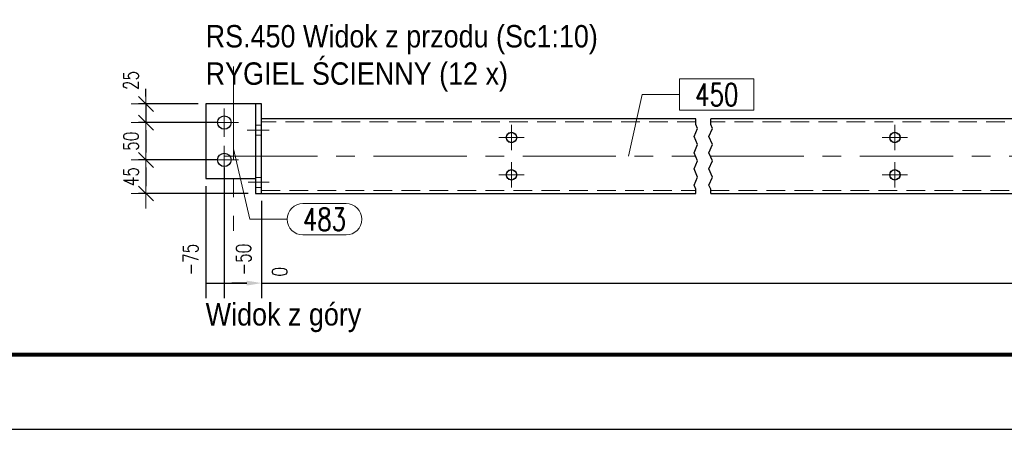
# Model space of a CAD drawing. Header units: millimetres. Extents: x -876 to 136, y 14938 to 15607.
# Tile 19 of 46: x -399 to -267, y 14938 to 14993. Entities that reach past the tile are written whole.
import ezdxf

# ---------------------------------------------------------------- set-up
doc = ezdxf.new("R2010")
doc.units = ezdxf.units.MM
doc.header["$LTSCALE"] = 10
doc.linetypes.add('HIDDEN', pattern=[0.375, 0.25, -0.125])
doc.linetypes.add('MITTE', pattern=[2, 1.25, -0.25, 0.25, -0.25])
doc.layers.get('Defpoints').update_dxf_attribs({"color": 1})
doc.layers.add('_FORMATKA', color=8, linetype='Continuous', plot=False)
for name, color, linetype, lineweight in [('_RAMKA', 7, 'Continuous', 35), ('PS_Bolt', 4, 'Continuous', 13), ('PS_DIM', 4, 'Continuous', 13), ('PS_Hidden', 2, 'HIDDEN', 9), ('PS_Mid', 5, 'MITTE', 15), ('PS_Pos', 1, 'Continuous', 15), ('PS_Shape', 161, 'Continuous', 30), ('PS_SOLID', 7, 'Continuous', 30), ('PS_TEXT', 3, 'Continuous', 18)]:
    doc.layers.add(name, color=color, linetype=linetype, lineweight=lineweight)
doc.styles.add('gil', font='txt', dxfattribs={"width": 0.9})
doc.styles.add('simplex', font='simplex.shx', dxfattribs={"width": 0.75})
doc.dimstyles.new('1_10_GŁ_DS1-LS10', dxfattribs={"dimtxt": 2, "dimasz": 2, "dimexe": 2, "dimexo": 1, "dimgap": 1, "dimtad": 1, "dimjust": 4, "dimdec": 0, "dimlfac": 10, "dimtxsty": 'simplex', "dimblk1": 'NONE', "dimsah": 1, "dimcen": 2, "dimclrd": 256, "dimclre": 256, "dimclrt": 3, "dimadec": 1, "dimazin": 0, "dimtfac": 1, "dimtdec": 0, "dimtmove": 2, "dimatfit": 3, "dimfxl": 1, "dimarcsym": 0})
doc.dimstyles.new('1_10_SC', dxfattribs={"dimtxt": 2, "dimasz": 1, "dimexe": 1, "dimexo": 1, "dimgap": 1, "dimtad": 1, "dimdec": 0, "dimlfac": 10, "dimtxsty": 'simplex', "dimblk": 'dimznak', "dimcen": 2, "dimclrd": 256, "dimclre": 256, "dimclrt": 3, "dimadec": 1, "dimazin": 0, "dimtfac": 1, "dimtdec": 0, "dimtix": 1, "dimtmove": 2, "dimatfit": 3, "dimldrblk": 'dim-grot', "dimfxl": 1, "dimarcsym": 0})

# ---------------------------------------------------------------- blocks, each defined once
blk = doc.blocks.new('dimznak')
at = {"color": 0}
for points in [[(0, 2), (0, -2)], [(-2, 0), (2, 0)]]:
    blk.add_lwpolyline(points, dxfattribs=at)
at = {"color": 2}
blk.add_lwpolyline([(1, 1), (-1, -1)], dxfattribs=at)
blk = doc.blocks.new('*D188')
at = {"layer": 'Defpoints', "color": 0, "transparency": 16777216}
for p in [(-374.32, 14981.35), (-382.32, 14978.85), (-371.82, 14978.85)]:
    blk.add_point(p, dxfattribs=at)
at = {"layer": 'PS_DIM', "lineweight": -2, "transparency": 16777216}
for p, q in [((-382.32, 14982.35), (-382.32, 14983.35)), ((-375.32, 14981.35), (-383.32, 14981.35)), ((-382.32, 14981.35), (-382.32, 14978.85)), ((-372.82, 14978.85), (-383.32, 14978.85)), ((-382.32, 14977.85), (-382.32, 14976.85))]:
    blk.add_line(p, q, dxfattribs=at)
for p, rotation in [((-382.32, 14981.35), 270), ((-382.32, 14978.85), 90)]:
    blk.add_blockref('dimznak', p, dxfattribs=dict(at, rotation=rotation))
at = {"layer": 'PS_DIM', "color": 3, "transparency": 16777216, "insert": (-384.32, 14984.49), "char_height": 2, "attachment_point": 5, "rotation": 90, "style": 'simplex'}
blk.add_mtext('25', dxfattribs=at)
blk = doc.blocks.new('dim-grot')
blk.add_hatch(color=256).paths.add_polyline_path([(0, 0), (-2, 0.5), (-2, -0.5)])
blk.add_lwpolyline([(0, 0), (-2, 0.5), (-2, -0.5), (0, 0)])
blk = doc.blocks.new('*D189')
at = {"layer": 'Defpoints', "color": 0, "transparency": 16777216}
for p in [(-371.82, 14978.85), (-382.32, 14973.85), (-371.82, 14973.85)]:
    blk.add_point(p, dxfattribs=at)
at = {"layer": 'PS_DIM', "lineweight": -2, "transparency": 16777216}
for p, q in [((-372.82, 14978.85), (-383.32, 14978.85)), ((-382.32, 14977.85), (-382.32, 14974.85)), ((-372.82, 14973.85), (-383.32, 14973.85))]:
    blk.add_line(p, q, dxfattribs=at)
for p, rotation in [((-382.32, 14978.85), 90), ((-382.32, 14973.85), 270)]:
    blk.add_blockref('dimznak', p, dxfattribs=dict(at, rotation=rotation))
at = {"layer": 'PS_DIM', "color": 3, "transparency": 16777216, "insert": (-384.32, 14976.35), "char_height": 2, "attachment_point": 5, "rotation": 90, "style": 'simplex'}
blk.add_mtext('50', dxfattribs=at)
blk = doc.blocks.new('*D190')
at = {"layer": 'Defpoints', "color": 0, "transparency": 16777216}
for p in [(-371.82, 14973.85), (-382.32, 14969.35), (-367.62, 14969.35)]:
    blk.add_point(p, dxfattribs=at)
at = {"layer": 'PS_DIM', "lineweight": -2, "transparency": 16777216}
for p, q in [((-372.82, 14973.85), (-383.32, 14973.85)), ((-382.32, 14972.85), (-382.32, 14970.35)), ((-368.62, 14969.35), (-383.32, 14969.35))]:
    blk.add_line(p, q, dxfattribs=at)
for p, rotation in [((-382.32, 14973.85), 90), ((-382.32, 14969.35), 270)]:
    blk.add_blockref('dimznak', p, dxfattribs=dict(at, rotation=rotation))
at = {"layer": 'PS_DIM', "color": 3, "transparency": 16777216, "insert": (-384.32, 14971.6), "char_height": 2, "attachment_point": 5, "rotation": 90, "style": 'simplex'}
blk.add_mtext('45', dxfattribs=at)
blk = doc.blocks.new('*D285')
at = {"layer": 'Defpoints', "color": 0, "transparency": 16777216}
for p in [(-374.32, 14971.35), (-366.82, 14969.35), (-366.82, 14957.35)]:
    blk.add_point(p, dxfattribs=at)
at = {"layer": 'PS_DIM', "lineweight": -2, "transparency": 16777216}
for p, q in [((-374.32, 14970.35), (-374.32, 14955.35)), ((-366.82, 14968.35), (-366.82, 14955.35)), ((-374.32, 14957.35), (-368.82, 14957.35))]:
    blk.add_line(p, q, dxfattribs=at)
at = {"layer": 'PS_DIM', "transparency": 16777216}
blk.add_solid([(-368.82, 14957.68), (-368.82, 14957.02), (-366.82, 14957.35)], dxfattribs=at)
at = {"layer": 'PS_DIM', "color": 3, "transparency": 16777216, "insert": (-376.34, 14960.51), "char_height": 2, "attachment_point": 5, "rotation": 90, "style": 'simplex'}
blk.add_mtext('-75', dxfattribs=at)
blk = doc.blocks.new('_None')
blk = doc.blocks.new('*D286')
at = {"layer": 'Defpoints', "color": 0, "transparency": 16777216}
for p in [(-371.82, 14973.85), (-366.82, 14969.35), (-366.82, 14957.35)]:
    blk.add_point(p, dxfattribs=at)
at = {"layer": 'PS_DIM', "lineweight": -2, "transparency": 16777216}
for p, q in [((-371.82, 14972.85), (-371.82, 14955.35)), ((-366.82, 14968.35), (-366.82, 14955.35)), ((-371.82, 14957.35), (-368.82, 14957.35))]:
    blk.add_line(p, q, dxfattribs=at)
at = {"layer": 'PS_DIM', "transparency": 16777216}
blk.add_solid([(-368.82, 14957.68), (-368.82, 14957.02), (-366.82, 14957.35)], dxfattribs=at)
at = {"layer": 'PS_DIM', "color": 3, "transparency": 16777216, "insert": (-369.24, 14960.51), "char_height": 2, "attachment_point": 5, "rotation": 90, "style": 'simplex'}
blk.add_mtext('-50', dxfattribs=at)
blk = doc.blocks.new('*D287')
at = {"layer": 'Defpoints', "color": 0, "transparency": 16777216}
for p in [(-366.82, 14969.35), (-366.82, 14969.35), (-366.82, 14957.35)]:
    blk.add_point(p, dxfattribs=at)
at = {"layer": 'PS_DIM', "lineweight": -2, "transparency": 16777216}
for p, q in [((-366.82, 14968.35), (-366.82, 14955.35)), ((-366.82, 14968.35), (-366.82, 14955.35)), ((-368.82, 14957.35), (-370.82, 14957.35)), ((-366.82, 14957.35), (-364.82, 14957.35))]:
    blk.add_line(p, q, dxfattribs=at)
at = {"layer": 'PS_DIM', "transparency": 16777216}
blk.add_solid([(-368.82, 14957.68), (-368.82, 14957.02), (-366.82, 14957.35)], dxfattribs=at)
at = {"layer": 'PS_DIM', "color": 3, "transparency": 16777216, "insert": (-364.4, 14958.87), "char_height": 2, "attachment_point": 5, "rotation": 90, "style": 'simplex'}
blk.add_mtext('0', dxfattribs=at)
blk = doc.blocks.new('*D288')
at = {"layer": 'Defpoints', "color": 0, "transparency": 16777216}
for p in [(-243.42, 14973.85), (-366.82, 14969.35), (-243.42, 14957.35)]:
    blk.add_point(p, dxfattribs=at)
at = {"layer": 'PS_DIM', "lineweight": -2, "transparency": 16777216}
for p, q in [((-243.42, 14972.85), (-243.42, 14955.35)), ((-366.82, 14968.35), (-366.82, 14955.35)), ((-366.82, 14957.35), (-245.42, 14957.35))]:
    blk.add_line(p, q, dxfattribs=at)
at = {"layer": 'PS_DIM', "transparency": 16777216}
blk.add_solid([(-245.42, 14957.68), (-245.42, 14957.02), (-243.42, 14957.35)], dxfattribs=at)
at = {"layer": 'PS_DIM', "color": 3, "transparency": 16777216, "insert": (-245.44, 14961.01), "char_height": 2, "attachment_point": 5, "rotation": 90, "style": 'simplex'}
blk.add_mtext('4870', dxfattribs=at)
blk = doc.blocks.new('*D289')
at = {"layer": 'Defpoints', "color": 0, "transparency": 16777216}
for p in [(-240.92, 14971.35), (-366.82, 14969.35), (-240.92, 14957.35)]:
    blk.add_point(p, dxfattribs=at)
at = {"layer": 'PS_DIM', "lineweight": -2, "transparency": 16777216}
for p, q in [((-240.92, 14970.35), (-240.92, 14955.35)), ((-366.82, 14968.35), (-366.82, 14955.35)), ((-366.82, 14957.35), (-242.92, 14957.35))]:
    blk.add_line(p, q, dxfattribs=at)
at = {"layer": 'PS_DIM', "transparency": 16777216}
blk.add_solid([(-242.92, 14957.68), (-242.92, 14957.02), (-240.92, 14957.35)], dxfattribs=at)
at = {"layer": 'PS_DIM', "color": 3, "transparency": 16777216, "insert": (-238.9, 14961.01), "char_height": 2, "attachment_point": 5, "rotation": 90, "style": 'simplex'}
blk.add_mtext('4895', dxfattribs=at)
blk = doc.blocks.new('*U444')
at = {"layer": '_FORMATKA', "lineweight": -3}
blk.add_lwpolyline([(-1000, 0), (0, 0), (0, 594), (-1000, 594)], close=True, dxfattribs=at)
at = {"layer": '_RAMKA', "lineweight": -3, "const_width": 0.5}
blk.add_lwpolyline([(-970, 10), (-10, 10), (-10, 584), (-970, 584)], close=True, dxfattribs=at)
blk = doc.blocks.new('*X760')
at = {"color": 3, "style": 'gil', "width": 0.9}
for s, p in [('RS.450 Widok z przodu (Sc1:10)', (-374.32, 14988.91)), ('RYGIEL ŚCIENNY (12 x)', (-374.32, 14983.91))]:
    blk.add_text(s, height=3, dxfattribs=at).set_placement(p)
blk = doc.blocks.new('*X763')
at = {"color": 4, "linetype": 'Continuous'}
blk.add_line((-371.82, 14973.85), (-371.82, 14973.85), dxfattribs=at)
blk.add_line((-371.82, 14973.85), (-371.82, 14973.85), dxfattribs=at)
blk.add_line((-371.82, 14973.85), (-371.82, 14973.85), dxfattribs=at)
blk.add_line((-371.82, 14973.85), (-371.82, 14973.85), dxfattribs=at)
blk.add_line((-371.82, 14973.85), (-371.82, 14973.85), dxfattribs=at)
blk = doc.blocks.new('*X764')
at = {"color": 4, "linetype": 'Continuous'}
blk.add_line((-371.82, 14978.85), (-371.82, 14978.85), dxfattribs=at)
blk.add_line((-371.82, 14978.85), (-371.82, 14978.85), dxfattribs=at)
blk.add_line((-371.82, 14978.85), (-371.82, 14978.85), dxfattribs=at)
blk.add_line((-371.82, 14978.85), (-371.82, 14978.85), dxfattribs=at)
blk.add_line((-371.82, 14978.85), (-371.82, 14978.85), dxfattribs=at)
blk = doc.blocks.new('*X767')
at = {"color": 1}
for p, q in [((-308.62, 14978.61), (-308.62, 14979.35)), ((-306.62, 14978.61), (-306.62, 14979.35)), ((-308.85, 14976.98), (-308.39, 14978.07)), ((-308.39, 14978.07), (-308.62, 14978.61)), ((-306.85, 14976.98), (-306.39, 14978.07)), ((-306.39, 14978.07), (-306.62, 14978.61)), ((-308.39, 14975.9), (-308.85, 14976.98)), ((-306.39, 14975.9), (-306.85, 14976.98)), ((-308.85, 14974.81), (-308.39, 14975.9)), ((-308.39, 14973.73), (-308.85, 14974.81)), ((-306.85, 14974.81), (-306.39, 14975.9)), ((-306.39, 14973.73), (-306.85, 14974.81)), ((-308.85, 14972.65), (-308.39, 14973.73)), ((-306.85, 14972.65), (-306.39, 14973.73)), ((-308.39, 14971.56), (-308.85, 14972.65)), ((-306.39, 14971.56), (-306.85, 14972.65)), ((-308.85, 14970.48), (-308.39, 14971.56)), ((-306.85, 14970.48), (-306.39, 14971.56)), ((-308.62, 14969.94), (-308.85, 14970.48)), ((-308.62, 14969.35), (-308.62, 14969.94)), ((-306.62, 14969.94), (-306.85, 14970.48)), ((-306.62, 14969.35), (-306.62, 14969.94))]:
    blk.add_line(p, q, dxfattribs=at)
at = {"layer": 'PS_Hidden', "color": 2, "linetype": 'HIDDEN'}
for p, q in [((-308.62, 14978.95), (-366.82, 14978.95)), ((-248.42, 14978.95), (-306.62, 14978.95)), ((-366.82, 14978.51), (-367.62, 14978.51)), ((-333.75, 14977.36), (-333.67, 14977.46)), ((-333.67, 14977.46), (-333.55, 14977.48)), ((-333.32, 14977.52), (-333.2, 14977.54)), ((-333.2, 14977.54), (-333.09, 14977.48)), ((-282.35, 14977.36), (-282.27, 14977.46)), ((-282.27, 14977.46), (-282.15, 14977.48)), ((-281.92, 14977.52), (-281.8, 14977.54)), ((-281.8, 14977.54), (-281.69, 14977.48)), ((-367.62, 14977.15), (-366.82, 14977.15)), ((-333.98, 14977.09), (-333.9, 14977.18)), ((-333.98, 14976.97), (-333.98, 14977.09)), ((-333.98, 14976.61), (-333.98, 14976.73)), ((-333.9, 14976.52), (-333.98, 14976.61)), ((-333.67, 14976.24), (-333.75, 14976.34)), ((-333.55, 14976.22), (-333.67, 14976.24)), ((-333.2, 14976.16), (-333.32, 14976.18)), ((-333.09, 14976.22), (-333.2, 14976.16)), ((-332.89, 14977.36), (-332.79, 14977.3)), ((-332.79, 14976.4), (-332.89, 14976.34)), ((-332.79, 14977.3), (-332.74, 14977.18)), ((-332.74, 14976.52), (-332.79, 14976.4)), ((-332.67, 14976.97), (-332.62, 14976.85)), ((-332.62, 14976.85), (-332.67, 14976.73)), ((-282.58, 14977.09), (-282.5, 14977.18)), ((-282.58, 14976.97), (-282.58, 14977.09)), ((-282.58, 14976.61), (-282.58, 14976.73)), ((-282.5, 14976.52), (-282.58, 14976.61)), ((-282.27, 14976.24), (-282.35, 14976.34)), ((-282.15, 14976.22), (-282.27, 14976.24)), ((-281.8, 14976.16), (-281.92, 14976.18)), ((-281.69, 14976.22), (-281.8, 14976.16)), ((-281.49, 14977.36), (-281.39, 14977.3)), ((-281.39, 14976.4), (-281.49, 14976.34)), ((-281.39, 14977.3), (-281.34, 14977.18)), ((-281.34, 14976.52), (-281.39, 14976.4)), ((-281.27, 14976.97), (-281.22, 14976.85)), ((-281.22, 14976.85), (-281.27, 14976.73)), ((-333.98, 14972.09), (-333.9, 14972.18)), ((-333.75, 14972.36), (-333.67, 14972.46)), ((-333.67, 14972.46), (-333.55, 14972.48)), ((-333.32, 14972.52), (-333.2, 14972.54)), ((-333.2, 14972.54), (-333.09, 14972.48)), ((-332.89, 14972.36), (-332.79, 14972.3)), ((-332.79, 14972.3), (-332.74, 14972.18)), ((-282.58, 14972.09), (-282.5, 14972.18)), ((-282.35, 14972.36), (-282.27, 14972.46)), ((-282.27, 14972.46), (-282.15, 14972.48)), ((-281.92, 14972.52), (-281.8, 14972.54)), ((-281.8, 14972.54), (-281.69, 14972.48)), ((-281.49, 14972.36), (-281.39, 14972.3)), ((-281.39, 14972.3), (-281.34, 14972.18)), ((-366.82, 14971.51), (-367.62, 14971.51)), ((-333.98, 14971.97), (-333.98, 14972.09)), ((-333.98, 14971.61), (-333.98, 14971.73)), ((-333.9, 14971.52), (-333.98, 14971.61)), ((-333.67, 14971.24), (-333.75, 14971.34)), ((-333.55, 14971.22), (-333.67, 14971.24)), ((-333.2, 14971.16), (-333.32, 14971.18)), ((-333.09, 14971.22), (-333.2, 14971.16)), ((-332.79, 14971.4), (-332.89, 14971.34)), ((-332.74, 14971.52), (-332.79, 14971.4)), ((-332.67, 14971.97), (-332.62, 14971.85)), ((-332.62, 14971.85), (-332.67, 14971.73)), ((-282.58, 14971.97), (-282.58, 14972.09)), ((-282.58, 14971.97), (-282.58, 14972.09)), ((-282.58, 14971.61), (-282.58, 14971.73)), ((-282.5, 14971.52), (-282.58, 14971.61)), ((-282.27, 14971.24), (-282.35, 14971.34)), ((-282.15, 14971.22), (-282.27, 14971.24)), ((-281.8, 14971.16), (-281.92, 14971.18)), ((-281.69, 14971.22), (-281.8, 14971.16)), ((-281.39, 14971.4), (-281.49, 14971.34)), ((-281.34, 14971.52), (-281.39, 14971.4)), ((-281.27, 14971.97), (-281.22, 14971.85)), ((-281.22, 14971.85), (-281.27, 14971.73)), ((-367.62, 14970.15), (-366.82, 14970.15)), ((-366.82, 14969.75), (-308.62, 14969.75)), ((-306.62, 14969.75), (-248.42, 14969.75))]:
    blk.add_line(p, q, dxfattribs=at)
at = {"layer": 'PS_Mid', "color": 5, "linetype": 'MITTE'}
for p, q in [((-370.57, 14986.35), (-370.57, 14964.35)), ((-371.82, 14980.75), (-371.82, 14976.95)), ((-369.92, 14978.85), (-373.72, 14978.85)), ((-365.82, 14977.85), (-368.76, 14977.85)), ((-365.82, 14977.85), (-368.62, 14977.85)), ((-333.32, 14978.55), (-333.32, 14975.15)), ((-333.32, 14978.55), (-333.32, 14975.15)), ((-281.92, 14978.55), (-281.92, 14975.15)), ((-281.92, 14978.55), (-281.92, 14975.15)), ((-331.62, 14976.85), (-335.02, 14976.85)), ((-331.62, 14976.85), (-335.02, 14976.85)), ((-280.22, 14976.85), (-283.62, 14976.85)), ((-280.22, 14976.85), (-283.62, 14976.85)), ((-371.82, 14975.75), (-371.82, 14971.95)), ((-369.92, 14973.85), (-373.72, 14973.85)), ((-371.82, 14974.35), (-308.62, 14974.35)), ((-333.32, 14973.55), (-333.32, 14970.15)), ((-333.32, 14973.55), (-333.32, 14970.15)), ((-306.62, 14974.35), (-243.42, 14974.35)), ((-281.92, 14973.55), (-281.92, 14970.15)), ((-281.92, 14973.55), (-281.92, 14970.15)), ((-365.82, 14970.85), (-368.62, 14970.85)), ((-365.82, 14970.85), (-368.62, 14970.85)), ((-331.62, 14971.85), (-335.02, 14971.85)), ((-331.62, 14971.85), (-335.02, 14971.85)), ((-280.22, 14971.85), (-283.62, 14971.85)), ((-280.22, 14971.85), (-283.62, 14971.85))]:
    blk.add_line(p, q, dxfattribs=at)
at = {"layer": 'PS_SOLID', "color": 7, "linetype": 'Continuous'}
for p, q in [((-371.98, 14981.35), (-374.32, 14981.35)), ((-374.32, 14981.35), (-374.32, 14971.35)), ((-367.62, 14981.35), (-371.98, 14981.35)), ((-366.82, 14981.35), (-367.62, 14981.35)), ((-367.62, 14981.35), (-367.62, 14969.35)), ((-366.82, 14979.35), (-366.82, 14981.35)), ((-333.44, 14979.35), (-366.82, 14979.35)), ((-366.82, 14977.73), (-366.82, 14979.35)), ((-308.62, 14979.35), (-333.44, 14979.35)), ((-282.04, 14979.35), (-306.62, 14979.35)), ((-248.42, 14979.35), (-282.04, 14979.35)), ((-366.82, 14970.73), (-366.82, 14977.73)), ((-333.55, 14977.48), (-333.32, 14977.52)), ((-333.09, 14977.48), (-332.89, 14977.36)), ((-282.15, 14977.48), (-281.92, 14977.52)), ((-281.69, 14977.48), (-281.49, 14977.36)), ((-333.98, 14976.73), (-333.98, 14976.97)), ((-333.9, 14977.18), (-333.75, 14977.36)), ((-333.75, 14976.34), (-333.9, 14976.52)), ((-333.32, 14976.18), (-333.55, 14976.22)), ((-332.89, 14976.34), (-333.09, 14976.22)), ((-332.74, 14977.18), (-332.67, 14976.97)), ((-332.67, 14976.73), (-332.74, 14976.52)), ((-282.58, 14976.73), (-282.58, 14976.97)), ((-282.5, 14977.18), (-282.35, 14977.36)), ((-282.35, 14976.34), (-282.5, 14976.52)), ((-281.92, 14976.18), (-282.15, 14976.22)), ((-281.49, 14976.34), (-281.69, 14976.22)), ((-281.34, 14977.18), (-281.27, 14976.97)), ((-281.27, 14976.73), (-281.34, 14976.52)), ((-333.9, 14972.18), (-333.75, 14972.36)), ((-333.55, 14972.48), (-333.32, 14972.52)), ((-333.09, 14972.48), (-332.89, 14972.36)), ((-332.74, 14972.18), (-332.67, 14971.97)), ((-282.5, 14972.18), (-282.35, 14972.36)), ((-282.15, 14972.48), (-281.92, 14972.52)), ((-281.69, 14972.48), (-281.49, 14972.36)), ((-281.34, 14972.18), (-281.27, 14971.97)), ((-374.32, 14971.35), (-367.62, 14971.35)), ((-333.98, 14971.73), (-333.98, 14971.97)), ((-333.75, 14971.34), (-333.9, 14971.52)), ((-333.32, 14971.18), (-333.55, 14971.22)), ((-332.89, 14971.34), (-333.09, 14971.22)), ((-332.67, 14971.73), (-332.74, 14971.52)), ((-282.58, 14971.73), (-282.58, 14971.97)), ((-282.35, 14971.34), (-282.5, 14971.52)), ((-281.92, 14971.18), (-282.15, 14971.22)), ((-281.49, 14971.34), (-281.69, 14971.22)), ((-281.27, 14971.73), (-281.34, 14971.52)), ((-366.82, 14969.35), (-366.82, 14970.73)), ((-367.62, 14969.35), (-366.82, 14969.35)), ((-366.82, 14969.35), (-308.62, 14969.35)), ((-306.62, 14969.35), (-248.42, 14969.35))]:
    blk.add_line(p, q, dxfattribs=at)
at = {"layer": 'PS_SOLID', "color": 7}
for centre, radius in [((-371.82, 14978.85), 0.9), ((-333.32, 14976.85), 0.7), ((-281.92, 14976.85), 0.7), ((-371.82, 14973.85), 0.9), ((-333.32, 14971.85), 0.7), ((-281.92, 14971.85), 0.7)]:
    blk.add_circle(centre, radius, dxfattribs=at)
blk = doc.blocks.new('*X768')
at = {"color": 1}
for p, q in [((-300.82, 14984.69), (-310.8, 14984.69)), ((-310.8, 14984.69), (-310.8, 14980.49)), ((-300.82, 14980.49), (-300.82, 14984.69)), ((-317.65, 14974.35), (-315.8, 14982.59)), ((-315.8, 14982.59), (-310.8, 14982.59)), ((-310.8, 14980.49), (-300.82, 14980.49))]:
    blk.add_line(p, q, dxfattribs=at)
at = {"color": 30, "style": 'simplex', "width": 0.75}
blk.add_text('450', height=3, dxfattribs=at).set_placement((-308.7, 14981.09))
blk = doc.blocks.new('*X769')
at = {"color": 1}
for p, q in [((-370.57, 14975.35), (-368.39, 14965.9)), ((-361.29, 14968), (-355.5, 14968)), ((-368.39, 14965.9), (-363.39, 14965.9)), ((-361.29, 14963.8), (-355.5, 14963.8))]:
    blk.add_line(p, q, dxfattribs=at)
for centre, start, end in [((-361.29, 14965.9), 90, 270), ((-355.5, 14965.9), 270, 90)]:
    blk.add_arc(centre, 2.1, start, end, dxfattribs=at)
at = {"color": 30, "style": 'simplex', "width": 0.75}
blk.add_text('483', height=3, dxfattribs=at).set_placement((-361.29, 14964.4))
blk = doc.blocks.new('*X771')
at = {"color": 3, "style": 'gil', "width": 0.9}
blk.add_text('Widok z góry', height=3, dxfattribs=at).set_placement((-374.32, 14951.67))

msp = doc.modelspace()

# ---------------------------------------------------------------- block references
at = {"layer": 'PS_Bolt', "color": 4}
for name in ['*X764', '*X763']:
    msp.add_blockref(name, (0, 0), dxfattribs=at)
at = {"layer": 'PS_DIM'}
msp.add_blockref('*U444', (130.26, 14937.77), dxfattribs=at)
at = {"layer": 'PS_Pos'}
for name in ['*X768', '*X769']:
    msp.add_blockref(name, (0, 0), dxfattribs=at)
at = {"layer": 'PS_Shape', "color": 20}
msp.add_blockref('*X767', (0, 0), dxfattribs=at)
at = {"layer": 'PS_TEXT'}
for name in ['*X760', '*X771']:
    msp.add_blockref(name, (0, 0), dxfattribs=at)

# ---------------------------------------------------------------- dimensions: what is measured, and where the dimension line sits
at = {"layer": 'PS_DIM'}
dim = msp.add_linear_dim(base=(-382.32, 14978.85), p1=(-374.32, 14981.35), p2=(-371.82, 14978.85), angle=90, dimstyle='1_10_SC', dxfattribs=at)
dim.commit()
dim.dimension.update_dxf_attribs({"geometry": '*D188', "text_midpoint": (-384.32, 14984.49), "dimtype": 128})
for base, p1, p2, picture, middle in [((-382.32, 14973.85), (-371.82, 14978.85), (-371.82, 14973.85), '*D189', (-384.32, 14976.35)), ((-382.32, 14969.35), (-371.82, 14973.85), (-367.62, 14969.35), '*D190', (-384.32, 14971.6))]:
    dim = msp.add_linear_dim(base=base, p1=p1, p2=p2, angle=90, dimstyle='1_10_SC', dxfattribs=at)
    dim.commit()
    dim.dimension.update_dxf_attribs({"geometry": picture, "text_midpoint": middle})
for base, p1, p2, text, picture, middle in [((-366.82, 14957.35), (-371.82, 14973.85), (-366.82, 14969.35), '-50', '*D286', (-369.24, 14960.51)), ((-243.42, 14957.35), (-366.82, 14969.35), (-243.42, 14973.85), '4870', '*D288', (-245.44, 14961.01)), ((-366.82, 14957.35), (-374.32, 14971.35), (-366.82, 14969.35), '-75', '*D285', (-376.34, 14960.51)), ((-240.92, 14957.35), (-366.82, 14969.35), (-240.92, 14971.35), '4895', '*D289', (-238.9, 14961.01)), ((-366.82, 14957.35), (-366.82, 14969.35), (-366.82, 14969.35), '0', '*D287', (-364.4, 14958.87))]:
    dim = msp.add_linear_dim(base=base, p1=p1, p2=p2, text=text, dimstyle='1_10_GŁ_DS1-LS10', dxfattribs=at)
    dim.commit()
    dim.dimension.update_dxf_attribs({"geometry": picture, "text_midpoint": middle, "dimtype": 128, "text_rotation": 90})

doc.saveas('drawing.dxf')
